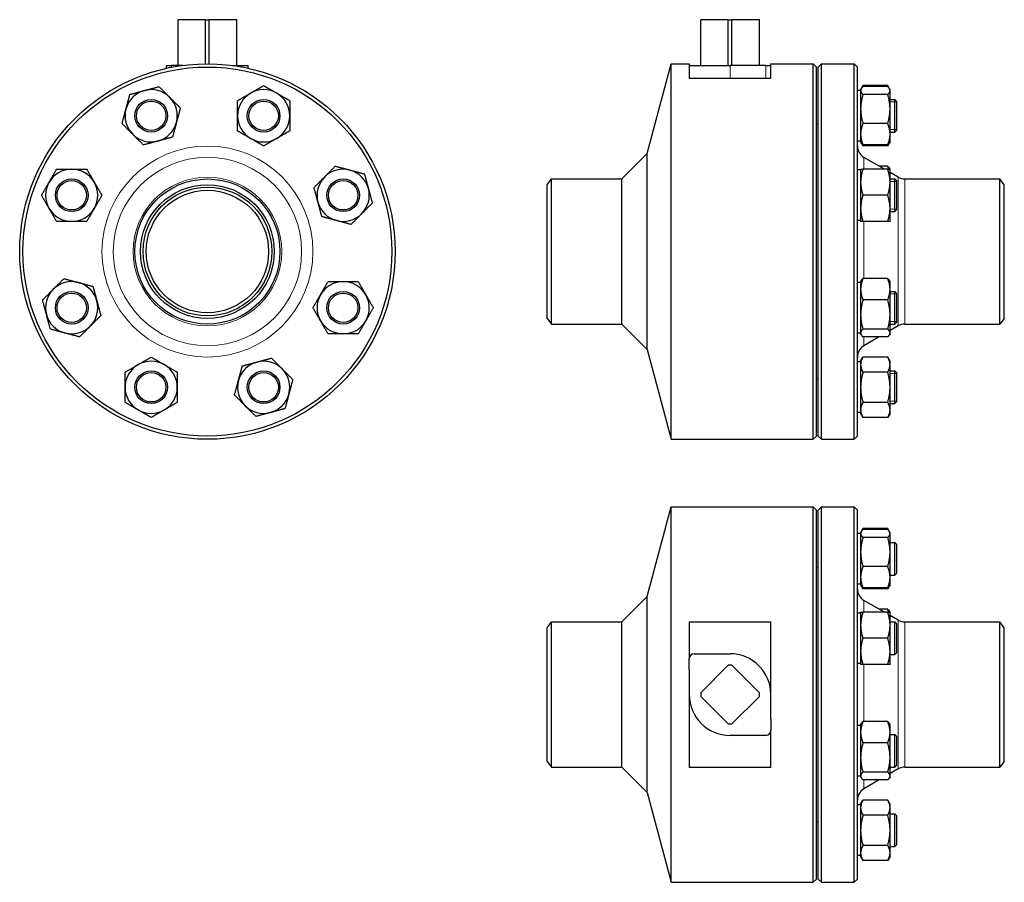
# Model space of a CAD drawing. Header units: millimetres. Extents: x 152 to 755, y 34 to 562.
import ezdxf

# ---------------------------------------------------------------- set-up
doc = ezdxf.new("R2010")
doc.units = ezdxf.units.MM
doc.layers.add('Widoczne (ISO)', color=7, linetype='Continuous', lineweight=25)
doc.layers.add('Widoczne wąskie (ISO)', color=7, linetype='Continuous', lineweight=20)

msp = doc.modelspace()

# ---------------------------------------------------------------- linework, layer by layer
at = {"layer": 'Widoczne (ISO)'}
for p, q in [((248.9, 562.13), (248.93, 562.13)), ((248.9, 534.13), (248.9, 562.13)), ((248.93, 534.13), (248.93, 562.13)), ((265.77, 562.13), (248.93, 562.13)), ((265.77, 535.12), (265.77, 562.13)), ((265.77, 562.13), (268.02, 562.13)), ((268.02, 535.12), (268.02, 562.13)), ((284.86, 562.13), (268.02, 562.13)), ((284.86, 562.13), (284.9, 562.13)), ((284.86, 534.13), (284.86, 562.13)), ((284.9, 534.13), (284.9, 562.13)), ((569.05, 562.13), (569.09, 562.13)), ((569.05, 534.13), (569.05, 562.13)), ((569.09, 534.13), (569.09, 562.13)), ((585.92, 562.13), (569.09, 562.13)), ((585.92, 534.13), (585.92, 562.13)), ((585.92, 562.13), (588.18, 562.13)), ((588.18, 534.13), (588.18, 562.13)), ((605.02, 562.13), (588.18, 562.13)), ((605.02, 534.13), (605.02, 562.13)), ((605.02, 562.13), (605.05, 562.13)), ((605.05, 534.13), (605.05, 562.13)), ((241.9, 534.13), (244.9, 534.13)), ((241.9, 532.38), (241.9, 534.13)), ((251.76, 534.13), (244.9, 534.13)), ((282.03, 534.13), (291.9, 534.13)), ((291.9, 532.38), (291.9, 534.13)), ((536.31, 480.13), (551.05, 535.13)), ((551.05, 305.13), (551.05, 535.13)), ((551.05, 535.13), (562.05, 535.13)), ((562.05, 535.13), (562.05, 526.13)), ((562.05, 534.13), (587.05, 534.13)), ((609.05, 534.13), (587.05, 534.13)), ((609.05, 534.13), (612.05, 534.13)), ((612.05, 534.13), (612.05, 535.13)), ((612.05, 535.13), (638.05, 535.13)), ((612.05, 533.01), (612.05, 534.13)), ((612.05, 526.13), (612.05, 533.01)), ((638.05, 305.13), (638.05, 535.13)), ((640.05, 533.13), (638.05, 535.13)), ((640.05, 307.13), (640.05, 533.13)), ((641.05, 533.13), (643.05, 535.13)), ((641.05, 307.13), (641.05, 533.13)), ((643.05, 305.13), (643.05, 535.13)), ((643.05, 535.13), (663.05, 535.13)), ((663.05, 305.13), (663.05, 535.13)), ((665.05, 533.13), (663.05, 535.13)), ((665.05, 307.13), (665.05, 533.13)), ((612.05, 526.13), (562.05, 526.13)), ((667.05, 518.78), (665.05, 518.78)), ((667.05, 519.28), (667.38, 519.84)), ((667.05, 519.28), (667.05, 518.73)), ((667.05, 518.73), (667.05, 507.42)), ((667.38, 519.84), (668.48, 521.75)), ((683.62, 521.75), (668.48, 521.75)), ((683.62, 521.12), (668.48, 521.12)), ((684.73, 519.84), (683.62, 521.75)), ((685.05, 519.28), (684.73, 519.84)), ((685.05, 518.73), (685.05, 519.28)), ((685.05, 507.42), (685.05, 518.73)), ((683.62, 516.34), (668.48, 516.34)), ((685.05, 513.28), (688.05, 513.28)), ((688.05, 493.28), (688.05, 513.28)), ((689.05, 512.28), (688.05, 513.28)), ((667.05, 507.42), (667.05, 491.96)), ((685.05, 491.96), (685.05, 507.42)), ((689.05, 512.28), (689.05, 494.28)), ((640.05, 498.13), (641.05, 498.13)), ((683.62, 498.5), (668.48, 498.5)), ((667.05, 491.96), (667.05, 487.28)), ((685.05, 493.28), (688.05, 493.28)), ((685.05, 487.28), (685.05, 491.96)), ((689.05, 494.28), (688.05, 493.28)), ((667.05, 487.78), (665.05, 487.78)), ((667.05, 487.28), (667.38, 486.71)), ((667.38, 486.71), (668.48, 484.8)), ((683.62, 485.43), (668.48, 485.43)), ((683.62, 484.8), (668.48, 484.8)), ((684.73, 486.71), (683.62, 484.8)), ((685.05, 487.28), (684.73, 486.71)), ((520.76, 464.58), (536.31, 480.13)), ((536.31, 360.13), (536.31, 480.13)), ((681.61, 470.57), (669.05, 477.82)), ((667.05, 470.57), (667.05, 462.57)), ((683.62, 470.57), (668.48, 470.57)), ((683.62, 472.42), (678.41, 472.42)), ((685.05, 470.57), (684.73, 471.13)), ((685.05, 462.57), (685.05, 470.57)), ((475.05, 461.08), (477.69, 464.58)), ((477.69, 375.68), (477.69, 464.58)), ((477.69, 464.58), (520.76, 464.58)), ((520.76, 375.68), (520.76, 464.58)), ((667.05, 470.07), (665.05, 470.07)), ((690.13, 465.65), (685.05, 468.58)), ((685.05, 464.57), (688.05, 464.57)), ((688.05, 444.57), (688.05, 464.57)), ((689.05, 463.57), (688.05, 464.57)), ((694.13, 464.58), (752.41, 464.58)), ((752.41, 375.68), (752.41, 464.58)), ((755.05, 461.08), (752.41, 464.58)), ((475.05, 379.18), (475.05, 461.08)), ((667.05, 462.57), (667.05, 446.57)), ((685.05, 446.57), (685.05, 462.57)), ((689.05, 463.57), (689.05, 445.57)), ((755.05, 379.18), (755.05, 461.08)), ((683.62, 454.57), (668.48, 454.57)), ((667.05, 446.57), (667.05, 438.57)), ((685.05, 438.57), (685.05, 446.57)), ((685.05, 444.57), (688.05, 444.57)), ((689.05, 445.57), (688.05, 444.57)), ((667.05, 439.07), (665.05, 439.07)), ((683.62, 438.57), (668.48, 438.57)), ((667.05, 401.19), (665.05, 401.19)), ((667.05, 401.69), (667.38, 402.25)), ((667.05, 401.69), (667.05, 397)), ((683.62, 403.53), (668.48, 403.53)), ((685.05, 401.69), (684.73, 402.25)), ((685.05, 397), (685.05, 401.69)), ((667.05, 397), (667.05, 381.55)), ((685.05, 381.55), (685.05, 397)), ((685.05, 395.69), (688.05, 395.69)), ((688.05, 375.69), (688.05, 395.69)), ((689.05, 394.69), (688.05, 395.69)), ((689.05, 394.69), (689.05, 376.69)), ((683.62, 390.47), (668.48, 390.47)), ((667.05, 381.55), (667.05, 370.23)), ((685.05, 370.23), (685.05, 381.55)), ((475.05, 379.18), (477.69, 375.68)), ((477.69, 375.68), (520.76, 375.68)), ((520.76, 375.68), (536.31, 360.13)), ((685.05, 375.69), (688.05, 375.69)), ((690.13, 374.61), (685.05, 371.68)), ((689.05, 376.69), (688.05, 375.69)), ((694.13, 375.68), (752.41, 375.68)), ((755.05, 379.18), (752.41, 375.68)), ((667.05, 370.19), (665.05, 370.19)), ((667.05, 370.23), (667.05, 369.69)), ((667.05, 369.69), (667.38, 369.12)), ((683.62, 372.62), (668.48, 372.62)), ((685.05, 369.69), (684.73, 369.12)), ((685.05, 369.69), (685.05, 370.23)), ((683.62, 367.84), (668.48, 367.84)), ((678.41, 367.84), (669.05, 362.44)), ((536.31, 360.13), (551.05, 305.13)), ((667.05, 352.48), (665.05, 352.48)), ((667.05, 352.98), (668.48, 355.46)), ((667.05, 352.98), (667.05, 350.84)), ((667.05, 350.84), (667.05, 336.98)), ((683.62, 355.46), (668.48, 355.46)), ((685.05, 352.98), (683.62, 355.46)), ((685.05, 350.84), (685.05, 352.98)), ((685.05, 336.98), (685.05, 350.84)), ((683.62, 346.22), (668.48, 346.22)), ((685.05, 346.98), (688.05, 346.98)), ((688.05, 326.98), (688.05, 346.98)), ((689.05, 345.98), (688.05, 346.98)), ((689.05, 345.98), (689.05, 327.98)), ((640.05, 342.13), (641.05, 342.13)), ((667.05, 336.98), (667.05, 323.12)), ((685.05, 323.12), (685.05, 336.98)), ((683.62, 327.74), (668.48, 327.74)), ((685.05, 326.98), (688.05, 326.98)), ((689.05, 327.98), (688.05, 326.98)), ((667.05, 321.48), (665.05, 321.48)), ((667.05, 323.12), (667.05, 320.98)), ((667.05, 320.98), (668.48, 318.5)), ((685.05, 320.98), (683.62, 318.5)), ((685.05, 320.98), (685.05, 323.12)), ((683.62, 318.5), (668.48, 318.5)), ((551.05, 305.13), (638.05, 305.13)), ((640.05, 307.13), (638.05, 305.13)), ((641.05, 307.13), (643.05, 305.13)), ((643.05, 305.13), (663.05, 305.13)), ((665.05, 307.13), (663.05, 305.13)), ((536.31, 208.79), (551.05, 263.79)), ((551.05, 33.79), (551.05, 263.79)), ((551.05, 263.79), (638.05, 263.79)), ((638.05, 33.79), (638.05, 263.79)), ((640.05, 261.79), (638.05, 263.79)), ((640.05, 35.79), (640.05, 261.79)), ((641.05, 261.79), (643.05, 263.79)), ((641.05, 35.79), (641.05, 261.79)), ((643.05, 33.79), (643.05, 263.79)), ((643.05, 263.79), (663.05, 263.79)), ((663.05, 33.79), (663.05, 263.79)), ((665.05, 261.79), (663.05, 263.79)), ((665.05, 35.79), (665.05, 261.79)), ((667.05, 247.44), (665.05, 247.44)), ((667.05, 247.94), (667.38, 248.5)), ((667.05, 247.94), (667.05, 247.39)), ((667.05, 247.39), (667.05, 236.08)), ((667.38, 248.5), (668.48, 250.41)), ((683.62, 250.41), (668.48, 250.41)), ((683.62, 249.78), (668.48, 249.78)), ((684.73, 248.5), (683.62, 250.41)), ((685.05, 247.94), (684.73, 248.5)), ((685.05, 247.39), (685.05, 247.94)), ((685.05, 236.08), (685.05, 247.39)), ((683.62, 245), (668.48, 245)), ((685.05, 241.94), (688.05, 241.94)), ((688.05, 221.94), (688.05, 241.94)), ((689.05, 240.94), (688.05, 241.94)), ((667.05, 236.08), (667.05, 220.62)), ((685.05, 220.62), (685.05, 236.08)), ((689.05, 240.94), (689.05, 222.94)), ((640.05, 226.79), (641.05, 226.79)), ((683.62, 227.15), (668.48, 227.15)), ((667.05, 220.62), (667.05, 215.94)), ((685.05, 221.94), (688.05, 221.94)), ((685.05, 215.94), (685.05, 220.62)), ((689.05, 222.94), (688.05, 221.94)), ((667.05, 216.44), (665.05, 216.44)), ((667.05, 215.94), (667.38, 215.37)), ((667.38, 215.37), (668.48, 213.46)), ((683.62, 214.09), (668.48, 214.09)), ((683.62, 213.46), (668.48, 213.46)), ((684.73, 215.37), (683.62, 213.46)), ((685.05, 215.94), (684.73, 215.37)), ((520.76, 193.24), (536.31, 208.79)), ((536.31, 88.79), (536.31, 208.79)), ((681.61, 199.23), (669.05, 206.48)), ((667.05, 199.23), (667.05, 191.23)), ((683.62, 199.23), (668.48, 199.23)), ((683.62, 201.07), (678.41, 201.07)), ((685.05, 199.23), (684.73, 199.79)), ((685.05, 191.23), (685.05, 199.23)), ((475.05, 189.74), (477.69, 193.24)), ((477.69, 104.34), (477.69, 193.24)), ((477.69, 193.24), (520.76, 193.24)), ((520.76, 104.34), (520.76, 193.24)), ((562.05, 193.38), (562.05, 170.79)), ((562.05, 193.38), (612.05, 193.38)), ((612.05, 133.65), (612.05, 193.38)), ((667.05, 198.73), (665.05, 198.73)), ((690.13, 194.31), (685.05, 197.24)), ((685.05, 193.23), (688.05, 193.23)), ((688.05, 173.23), (688.05, 193.23)), ((689.05, 192.23), (688.05, 193.23)), ((694.13, 193.24), (752.41, 193.24)), ((752.41, 104.34), (752.41, 193.24)), ((755.05, 189.74), (752.41, 193.24)), ((475.05, 107.84), (475.05, 189.74)), ((667.05, 191.23), (667.05, 175.23)), ((685.05, 175.23), (685.05, 191.23)), ((689.05, 192.23), (689.05, 174.23)), ((755.05, 107.84), (755.05, 189.74)), ((683.62, 183.23), (668.48, 183.23)), ((667.05, 175.23), (667.05, 167.23)), ((685.05, 167.23), (685.05, 175.23)), ((562.05, 163.92), (562.05, 170.79)), ((565.05, 173.79), (587.05, 173.79)), ((685.05, 173.23), (688.05, 173.23)), ((689.05, 174.23), (688.05, 173.23)), ((562.05, 163.92), (562.05, 104.19)), ((569.09, 149.91), (585.92, 166.75)), ((588.18, 166.75), (605.02, 149.91)), ((667.05, 167.73), (665.05, 167.73)), ((683.62, 167.23), (668.48, 167.23)), ((585.92, 130.82), (569.09, 147.66)), ((605.02, 147.66), (588.18, 130.82)), ((612.05, 133.65), (612.05, 126.79)), ((612.05, 104.19), (612.05, 126.79)), ((667.05, 129.84), (665.05, 129.84)), ((667.05, 130.34), (667.38, 130.91)), ((667.05, 130.34), (667.05, 125.66)), ((683.62, 132.19), (668.48, 132.19)), ((685.05, 130.34), (684.73, 130.91)), ((685.05, 125.66), (685.05, 130.34)), ((609.05, 123.79), (587.05, 123.79)), ((667.05, 125.66), (667.05, 110.2)), ((685.05, 110.2), (685.05, 125.66)), ((685.05, 124.34), (688.05, 124.34)), ((688.05, 104.34), (688.05, 124.34)), ((689.05, 123.34), (688.05, 124.34)), ((689.05, 123.34), (689.05, 105.34)), ((683.62, 119.13), (668.48, 119.13)), ((667.05, 110.2), (667.05, 98.89)), ((685.05, 98.89), (685.05, 110.2)), ((475.05, 107.84), (477.69, 104.34)), ((477.69, 104.34), (520.76, 104.34)), ((520.76, 104.34), (536.31, 88.79)), ((612.05, 104.19), (562.05, 104.19)), ((685.05, 104.34), (688.05, 104.34)), ((690.13, 103.26), (685.05, 100.33)), ((689.05, 105.34), (688.05, 104.34)), ((694.13, 104.34), (752.41, 104.34)), ((755.05, 107.84), (752.41, 104.34)), ((667.05, 98.84), (665.05, 98.84)), ((667.05, 98.89), (667.05, 98.34)), ((667.05, 98.34), (667.38, 97.78)), ((683.62, 101.28), (668.48, 101.28)), ((685.05, 98.34), (684.73, 97.78)), ((685.05, 98.34), (685.05, 98.89)), ((683.62, 96.5), (668.48, 96.5)), ((678.41, 96.5), (669.05, 91.1)), ((536.31, 88.79), (551.05, 33.79)), ((667.05, 81.14), (665.05, 81.14)), ((667.05, 81.64), (668.48, 84.11)), ((667.05, 81.64), (667.05, 79.49)), ((667.05, 79.49), (667.05, 65.64)), ((683.62, 84.11), (668.48, 84.11)), ((685.05, 81.64), (683.62, 84.11)), ((685.05, 79.49), (685.05, 81.64)), ((685.05, 65.64), (685.05, 79.49)), ((683.62, 74.87), (668.48, 74.87)), ((685.05, 75.64), (688.05, 75.64)), ((688.05, 55.64), (688.05, 75.64)), ((689.05, 74.64), (688.05, 75.64)), ((689.05, 74.64), (689.05, 56.64)), ((640.05, 70.79), (641.05, 70.79)), ((667.05, 65.64), (667.05, 51.78)), ((685.05, 51.78), (685.05, 65.64)), ((683.62, 56.4), (668.48, 56.4)), ((685.05, 55.64), (688.05, 55.64)), ((689.05, 56.64), (688.05, 55.64)), ((667.05, 50.14), (665.05, 50.14)), ((667.05, 51.78), (667.05, 49.64)), ((667.05, 49.64), (668.48, 47.16)), ((685.05, 49.64), (683.62, 47.16)), ((685.05, 49.64), (685.05, 51.78)), ((683.62, 47.16), (668.48, 47.16)), ((551.05, 33.79), (638.05, 33.79)), ((640.05, 35.79), (638.05, 33.79)), ((641.05, 35.79), (643.05, 33.79)), ((643.05, 33.79), (663.05, 33.79)), ((665.05, 35.79), (663.05, 33.79))]:
    msp.add_line(p, q, dxfattribs=at)
for centre, radius in [((266.9, 420.13), 115), ((266.9, 420.13), 113), ((232.45, 503.28), 10), ((301.34, 503.28), 10), ((232.45, 503.28), 9), ((301.34, 503.28), 9), ((183.75, 454.57), 10), ((266.9, 420.13), 44.45), ((350.04, 454.57), 10), ((183.75, 454.57), 9), ((266.9, 420.13), 40.95), ((266.9, 420.13), 39.45), ((350.04, 454.57), 9), ((266.9, 420.13), 37.5), ((183.75, 385.69), 10), ((183.75, 385.69), 9), ((350.04, 385.69), 10), ((350.04, 385.69), 9), ((232.45, 336.98), 10), ((232.45, 336.98), 9), ((301.34, 336.98), 10), ((301.34, 336.98), 9)]:
    msp.add_circle(centre, radius, dxfattribs=at)
for centre, radius, start, end in [((232.45, 503.28), 16, 105, 165), ((232.45, 503.28), 16, 45, 105), ((301.34, 503.28), 16, 60, 120), ((232.45, 503.28), 16, 345, 45), ((301.34, 503.28), 16, 120, 180), ((301.34, 503.28), 16, 0, 60), ((232.45, 503.28), 16, 165, 225), ((301.34, 503.28), 16, 180, 240), ((301.34, 503.28), 16, 300, 0), ((232.45, 503.28), 16, 285, 345), ((232.45, 503.28), 16, 225, 285), ((301.34, 503.28), 16, 240, 300), ((673.05, 484.75), 8, 180, 240), ((183.75, 454.57), 16, 90, 150), ((183.75, 454.57), 16, 30, 90), ((350.04, 454.57), 16, 75, 135), ((350.04, 454.57), 16, 135, 195), ((350.04, 454.57), 16, 15, 75), ((694.13, 472.58), 8, 240, 270), ((183.75, 454.57), 16, 150, 210), ((183.75, 454.57), 16, 330, 30), ((350.04, 454.57), 16, 315, 15), ((183.75, 454.57), 16, 210, 270), ((183.75, 454.57), 16, 270, 330), ((350.04, 454.57), 16, 195, 255), ((350.04, 454.57), 16, 255, 315), ((183.75, 385.69), 16, 75, 135), ((183.75, 385.69), 16, 15, 75), ((350.04, 385.69), 16, 90, 150), ((350.04, 385.69), 16, 30, 90), ((183.75, 385.69), 16, 135, 195), ((350.04, 385.69), 16, 150, 210), ((350.04, 385.69), 16, 330, 30), ((183.75, 385.69), 16, 315, 15), ((183.75, 385.69), 16, 195, 255), ((183.75, 385.69), 16, 255, 315), ((350.04, 385.69), 16, 210, 270), ((350.04, 385.69), 16, 270, 330), ((694.13, 367.68), 8, 90, 120), ((673.05, 355.51), 8, 120, 180), ((232.45, 336.98), 16, 120, 180), ((232.45, 336.98), 16, 60, 120), ((232.45, 336.98), 16, 0, 60), ((301.34, 336.98), 16, 105, 165), ((301.34, 336.98), 16, 45, 105), ((301.34, 336.98), 16, 345, 45), ((301.34, 336.98), 16, 165, 225), ((232.45, 336.98), 16, 180, 240), ((232.45, 336.98), 16, 300, 0), ((301.34, 336.98), 16, 285, 345), ((232.45, 336.98), 16, 240, 300), ((301.34, 336.98), 16, 225, 285), ((673.05, 213.41), 8, 180, 240), ((694.13, 201.24), 8, 240, 270), ((565.05, 170.79), 3, 90, 180), ((587.05, 148.79), 25, 0, 90), ((587.05, 148.79), 18, 86.40962, 93.59038), ((587.05, 148.79), 25, 180, 270), ((587.05, 148.79), 18, 176.40962, 183.59038), ((587.05, 148.79), 18, 356.40962, 3.59038), ((587.05, 148.79), 18, 266.40962, 273.59038), ((609.05, 126.79), 3, 270, 0), ((694.13, 96.34), 8, 90, 120), ((673.05, 84.17), 8, 120, 180)]:
    msp.add_arc(centre, radius, start, end, dxfattribs=at)
for points, weights in [([(219.39, 516.34), (224.17, 517.62), (228.31, 518.73)], [1, 1.0379548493, 1]), ([(228.31, 518.73), (232.45, 519.84), (237.24, 521.12)], [1, 1.0379548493, 1]), ([(237.24, 521.12), (240.74, 517.62), (243.77, 514.59)], [1, 1.0379548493, 1]), ([(293.34, 517.13), (297.05, 519.28), (301.34, 521.75)], [1, 1.0379548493, 1]), ([(301.34, 521.75), (305.62, 519.28), (309.34, 517.13)], [1, 1.0379548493, 1]), ([(668.48, 521.12), (667.05, 519.84), (667.05, 518.73)], [1, 1.0379548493, 1]), ([(667.05, 518.73), (667.05, 517.62), (668.48, 516.34)], [1, 1.0379548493, 1]), ([(668.48, 521.75), (668.09, 521.08), (667.81, 520.45)], [1, 1.01005189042, 1.01477953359]), ([(684.29, 520.45), (684.01, 521.08), (683.62, 521.75)], [1.01477953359, 1.01005189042, 1]), ([(685.05, 518.73), (685.05, 519.84), (683.62, 521.12)], [1, 1.0379548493, 1]), ([(683.62, 516.34), (685.05, 517.62), (685.05, 518.73)], [1, 1.0379548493, 1]), ([(217, 507.42), (218.11, 511.56), (219.39, 516.34)], [1, 1.0379548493, 1]), ([(243.77, 514.59), (246.8, 511.56), (250.3, 508.06)], [1, 1.0379548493, 1]), ([(285.34, 512.52), (289.62, 514.99), (293.34, 517.13)], [1, 1.0379548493, 1]), ([(309.34, 517.13), (313.05, 514.99), (317.34, 512.52)], [1, 1.0379548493, 1]), ([(668.48, 516.34), (667.05, 511.56), (667.05, 507.42)], [1, 1.0379548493, 1]), ([(685.05, 507.42), (685.05, 511.56), (683.62, 516.34)], [1, 1.0379548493, 1]), ([(214.61, 498.5), (215.89, 503.28), (217, 507.42)], [1, 1.0379548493, 1]), ([(250.3, 508.06), (249.02, 503.28), (247.91, 499.14)], [1, 1.0379548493, 1]), ([(285.34, 503.28), (285.34, 507.57), (285.34, 512.52)], [1, 1.0379548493, 1]), ([(317.34, 512.52), (317.34, 507.57), (317.34, 503.28)], [1, 1.0379548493, 1]), ([(667.05, 507.42), (667.05, 503.28), (668.48, 498.5)], [1, 1.0379548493, 1]), ([(683.62, 498.5), (685.05, 503.28), (685.05, 507.42)], [1, 1.0379548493, 1]), ([(285.34, 494.04), (285.34, 498.99), (285.34, 503.28)], [1, 1.0379548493, 1]), ([(317.34, 503.28), (317.34, 498.99), (317.34, 494.04)], [1, 1.0379548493, 1]), ([(221.14, 491.96), (218.11, 495), (214.61, 498.5)], [1, 1.0379548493, 1]), ([(247.91, 499.14), (246.8, 495), (245.52, 490.21)], [1, 1.0379548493, 1]), ([(668.48, 498.5), (667.05, 495), (667.05, 491.96)], [1, 1.0379548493, 1]), ([(685.05, 491.96), (685.05, 495), (683.62, 498.5)], [1, 1.0379548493, 1]), ([(227.67, 485.43), (224.17, 488.93), (221.14, 491.96)], [1, 1.0379548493, 1]), ([(245.52, 490.21), (240.74, 488.93), (236.6, 487.82)], [1, 1.0379548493, 1]), ([(293.34, 489.42), (289.62, 491.57), (285.34, 494.04)], [1, 1.0379548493, 1]), ([(301.34, 484.8), (297.05, 487.28), (293.34, 489.42)], [1, 1.0379548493, 1]), ([(309.34, 489.42), (305.62, 487.28), (301.34, 484.8)], [1, 1.0379548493, 1]), ([(317.34, 494.04), (313.05, 491.57), (309.34, 489.42)], [1, 1.0379548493, 1]), ([(667.05, 491.96), (667.05, 488.93), (668.48, 485.43)], [1, 1.0379548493, 1]), ([(683.62, 485.43), (685.05, 488.93), (685.05, 491.96)], [1, 1.0379548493, 1]), ([(236.6, 487.82), (232.45, 486.71), (227.67, 485.43)], [1, 1.0379548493, 1]), ([(668.48, 485.43), (667.73, 486.11), (667.38, 486.71)], [1, 1.01965956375, 1.01895290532]), ([(667.81, 486.11), (668.09, 485.48), (668.48, 484.8)], [1.01477953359, 1.01005189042, 1]), ([(684.73, 486.71), (684.38, 486.11), (683.62, 485.43)], [1.01895290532, 1.01965956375, 1]), ([(683.62, 484.8), (684.01, 485.48), (684.29, 486.11)], [1, 1.01005189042, 1.01477953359]), ([(169.89, 462.57), (172.03, 466.28), (174.51, 470.57)], [1, 1.0379548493, 1]), ([(174.51, 470.57), (179.46, 470.57), (183.75, 470.57)], [1, 1.0379548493, 1]), ([(183.75, 470.57), (188.03, 470.57), (192.98, 470.57)], [1, 1.0379548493, 1]), ([(192.98, 470.57), (195.46, 466.28), (197.6, 462.57)], [1, 1.0379548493, 1]), ([(338.73, 465.88), (341.76, 468.92), (345.26, 472.42)], [1, 1.0379548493, 1]), ([(345.26, 472.42), (350.04, 471.13), (354.19, 470.03)], [1, 1.0379548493, 1]), ([(668.48, 470.57), (667.05, 466.28), (667.05, 462.57)], [1, 1.0379548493, 1]), ([(667.05, 470.57), (667.05, 470.57), (668.48, 470.57)], [1, 1.0379548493, 1]), ([(684.29, 470.57), (684.01, 471.46), (683.62, 472.42)], [1.01477953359, 1.01005189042, 1]), ([(683.62, 472.42), (684.38, 471.74), (684.73, 471.13)], [1, 1.01965956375, 1.01895290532]), ([(685.05, 462.57), (685.05, 466.28), (683.62, 470.57)], [1, 1.0379548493, 1]), ([(683.62, 470.57), (685.05, 470.57), (685.05, 470.57)], [1, 1.0379548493, 1]), ([(332.2, 459.35), (335.7, 462.85), (338.73, 465.88)], [1, 1.0379548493, 1]), ([(354.19, 470.03), (358.33, 468.92), (363.11, 467.63)], [1, 1.0379548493, 1]), ([(363.11, 467.63), (364.39, 462.85), (365.5, 458.71)], [1, 1.0379548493, 1]), ([(165.27, 454.57), (167.75, 458.86), (169.89, 462.57)], [1, 1.0379548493, 1]), ([(197.6, 462.57), (199.75, 458.86), (202.22, 454.57)], [1, 1.0379548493, 1]), ([(334.59, 450.43), (333.48, 454.57), (332.2, 459.35)], [1, 1.0379548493, 1]), ([(365.5, 458.71), (366.61, 454.57), (367.89, 449.79)], [1, 1.0379548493, 1]), ([(667.05, 462.57), (667.05, 458.86), (668.48, 454.57)], [1, 1.0379548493, 1]), ([(683.62, 454.57), (685.05, 458.86), (685.05, 462.57)], [1, 1.0379548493, 1]), ([(169.89, 446.57), (167.75, 450.28), (165.27, 454.57)], [1, 1.0379548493, 1]), ([(202.22, 454.57), (199.75, 450.28), (197.6, 446.57)], [1, 1.0379548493, 1]), ([(668.48, 454.57), (667.05, 450.28), (667.05, 446.57)], [1, 1.0379548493, 1]), ([(685.05, 446.57), (685.05, 450.28), (683.62, 454.57)], [1, 1.0379548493, 1]), ([(174.51, 438.57), (172.03, 442.86), (169.89, 446.57)], [1, 1.0379548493, 1]), ([(197.6, 446.57), (195.46, 442.86), (192.98, 438.57)], [1, 1.0379548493, 1]), ([(336.98, 441.51), (335.7, 446.29), (334.59, 450.43)], [1, 1.0379548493, 1]), ([(367.89, 449.79), (364.39, 446.29), (361.36, 443.26)], [1, 1.0379548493, 1]), ([(667.05, 446.57), (667.05, 442.86), (668.48, 438.57)], [1, 1.0379548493, 1]), ([(683.62, 438.57), (685.05, 442.86), (685.05, 446.57)], [1, 1.0379548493, 1]), ([(345.9, 439.12), (341.76, 440.23), (336.98, 441.51)], [1, 1.0379548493, 1]), ([(361.36, 443.26), (358.33, 440.23), (354.83, 436.72)], [1, 1.0379548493, 1]), ([(183.75, 438.57), (179.46, 438.57), (174.51, 438.57)], [1, 1.0379548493, 1]), ([(192.98, 438.57), (188.03, 438.57), (183.75, 438.57)], [1, 1.0379548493, 1]), ([(354.83, 436.72), (350.04, 438.01), (345.9, 439.12)], [1, 1.0379548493, 1]), ([(668.48, 438.57), (667.05, 438.57), (667.05, 438.57)], [1, 1.0379548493, 1]), ([(685.05, 438.57), (685.05, 438.57), (683.62, 438.57)], [1, 1.0379548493, 1]), ([(172.43, 397), (175.46, 400.03), (178.96, 403.53)], [1, 1.0379548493, 1]), ([(178.96, 403.53), (183.75, 402.25), (187.89, 401.14)], [1, 1.0379548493, 1]), ([(187.89, 401.14), (192.03, 400.03), (196.81, 398.75)], [1, 1.0379548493, 1]), ([(196.81, 398.75), (198.09, 393.97), (199.2, 389.83)], [1, 1.0379548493, 1]), ([(336.19, 393.69), (338.33, 397.4), (340.81, 401.69)], [1, 1.0379548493, 1]), ([(340.81, 401.69), (345.76, 401.69), (350.04, 401.69)], [1, 1.0379548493, 1]), ([(350.04, 401.69), (354.33, 401.69), (359.28, 401.69)], [1, 1.0379548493, 1]), ([(359.28, 401.69), (361.76, 397.4), (363.9, 393.69)], [1, 1.0379548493, 1]), ([(668.48, 403.53), (667.05, 400.03), (667.05, 397)], [1, 1.0379548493, 1]), ([(667.38, 402.25), (667.73, 402.86), (668.48, 403.53)], [1.01895290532, 1.01965956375, 1]), ([(685.05, 397), (685.05, 400.03), (683.62, 403.53)], [1, 1.0379548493, 1]), ([(683.62, 403.53), (684.38, 402.86), (684.73, 402.25)], [1, 1.01965956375, 1.01895290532]), ([(165.9, 390.47), (169.4, 393.97), (172.43, 397)], [1, 1.0379548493, 1]), ([(331.57, 385.69), (334.04, 389.97), (336.19, 393.69)], [1, 1.0379548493, 1]), ([(363.9, 393.69), (366.04, 389.97), (368.52, 385.69)], [1, 1.0379548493, 1]), ([(667.05, 397), (667.05, 393.97), (668.48, 390.47)], [1, 1.0379548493, 1]), ([(683.62, 390.47), (685.05, 393.97), (685.05, 397)], [1, 1.0379548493, 1]), ([(168.29, 381.55), (167.18, 385.69), (165.9, 390.47)], [1, 1.0379548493, 1]), ([(199.2, 389.83), (200.31, 385.69), (201.59, 380.91)], [1, 1.0379548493, 1]), ([(668.48, 390.47), (667.05, 385.69), (667.05, 381.55)], [1, 1.0379548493, 1]), ([(685.05, 381.55), (685.05, 385.69), (683.62, 390.47)], [1, 1.0379548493, 1]), ([(170.68, 372.62), (169.4, 377.41), (168.29, 381.55)], [1, 1.0379548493, 1]), ([(201.59, 380.91), (198.09, 377.41), (195.06, 374.37)], [1, 1.0379548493, 1]), ([(336.19, 377.69), (334.04, 381.4), (331.57, 385.69)], [1, 1.0379548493, 1]), ([(368.52, 385.69), (366.04, 381.4), (363.9, 377.69)], [1, 1.0379548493, 1]), ([(667.05, 381.55), (667.05, 377.41), (668.48, 372.62)], [1, 1.0379548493, 1]), ([(683.62, 372.62), (685.05, 377.41), (685.05, 381.55)], [1, 1.0379548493, 1]), ([(195.06, 374.37), (192.03, 371.34), (188.53, 367.84)], [1, 1.0379548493, 1]), ([(340.81, 369.69), (338.33, 373.97), (336.19, 377.69)], [1, 1.0379548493, 1]), ([(363.9, 377.69), (361.76, 373.97), (359.28, 369.69)], [1, 1.0379548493, 1]), ([(179.61, 370.23), (175.46, 371.34), (170.68, 372.62)], [1, 1.0379548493, 1]), ([(188.53, 367.84), (183.75, 369.12), (179.61, 370.23)], [1, 1.0379548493, 1]), ([(350.04, 369.69), (345.76, 369.69), (340.81, 369.69)], [1, 1.0379548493, 1]), ([(359.28, 369.69), (354.33, 369.69), (350.04, 369.69)], [1, 1.0379548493, 1]), ([(668.48, 372.62), (667.05, 371.34), (667.05, 370.23)], [1, 1.0379548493, 1]), ([(667.05, 370.23), (667.05, 369.12), (668.48, 367.84)], [1, 1.0379548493, 1]), ([(685.05, 370.23), (685.05, 371.34), (683.62, 372.62)], [1, 1.0379548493, 1]), ([(683.62, 367.84), (685.05, 369.12), (685.05, 370.23)], [1, 1.0379548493, 1]), ([(216.45, 346.22), (220.74, 348.69), (224.45, 350.84)], [1, 1.0379548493, 1]), ([(224.45, 350.84), (228.17, 352.98), (232.45, 355.46)], [1, 1.0379548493, 1]), ([(232.45, 355.46), (236.74, 352.98), (240.45, 350.84)], [1, 1.0379548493, 1]), ([(240.45, 350.84), (244.17, 348.69), (248.45, 346.22)], [1, 1.0379548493, 1]), ([(285.88, 341.12), (286.99, 345.26), (288.27, 350.04)], [1, 1.0379548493, 1]), ([(288.27, 350.04), (293.05, 351.33), (297.2, 352.43)], [1, 1.0379548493, 1]), ([(297.2, 352.43), (301.34, 353.54), (306.12, 354.83)], [1, 1.0379548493, 1]), ([(306.12, 354.83), (309.62, 351.33), (312.65, 348.29)], [1, 1.0379548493, 1]), ([(668.48, 355.46), (667.05, 352.98), (667.05, 350.84)], [1, 1.0379548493, 1]), ([(667.05, 350.84), (667.05, 348.69), (668.48, 346.22)], [1, 1.0379548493, 1]), ([(685.05, 350.84), (685.05, 352.98), (683.62, 355.46)], [1, 1.0379548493, 1]), ([(683.62, 346.22), (685.05, 348.69), (685.05, 350.84)], [1, 1.0379548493, 1]), ([(216.45, 336.98), (216.45, 341.27), (216.45, 346.22)], [1, 1.0379548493, 1]), ([(248.45, 346.22), (248.45, 341.27), (248.45, 336.98)], [1, 1.0379548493, 1]), ([(312.65, 348.29), (315.68, 345.26), (319.18, 341.76)], [1, 1.0379548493, 1]), ([(668.48, 346.22), (667.05, 341.27), (667.05, 336.98)], [1, 1.0379548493, 1]), ([(685.05, 336.98), (685.05, 341.27), (683.62, 346.22)], [1, 1.0379548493, 1]), ([(283.49, 332.2), (284.77, 336.98), (285.88, 341.12)], [1, 1.0379548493, 1]), ([(319.18, 341.76), (317.9, 336.98), (316.79, 332.84)], [1, 1.0379548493, 1]), ([(216.45, 327.74), (216.45, 332.69), (216.45, 336.98)], [1, 1.0379548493, 1]), ([(248.45, 336.98), (248.45, 332.69), (248.45, 327.74)], [1, 1.0379548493, 1]), ([(290.02, 325.67), (286.99, 328.7), (283.49, 332.2)], [1, 1.0379548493, 1]), ([(316.79, 332.84), (315.68, 328.7), (314.4, 323.92)], [1, 1.0379548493, 1]), ([(667.05, 336.98), (667.05, 332.69), (668.48, 327.74)], [1, 1.0379548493, 1]), ([(683.62, 327.74), (685.05, 332.69), (685.05, 336.98)], [1, 1.0379548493, 1]), ([(224.45, 323.12), (220.74, 325.27), (216.45, 327.74)], [1, 1.0379548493, 1]), ([(248.45, 327.74), (244.17, 325.27), (240.45, 323.12)], [1, 1.0379548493, 1]), ([(668.48, 327.74), (667.05, 325.27), (667.05, 323.12)], [1, 1.0379548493, 1]), ([(685.05, 323.12), (685.05, 325.27), (683.62, 327.74)], [1, 1.0379548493, 1]), ([(232.45, 318.5), (228.17, 320.98), (224.45, 323.12)], [1, 1.0379548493, 1]), ([(240.45, 323.12), (236.74, 320.98), (232.45, 318.5)], [1, 1.0379548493, 1]), ([(296.56, 319.13), (293.05, 322.63), (290.02, 325.67)], [1, 1.0379548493, 1]), ([(305.48, 321.53), (301.34, 320.42), (296.56, 319.13)], [1, 1.0379548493, 1]), ([(314.4, 323.92), (309.62, 322.63), (305.48, 321.53)], [1, 1.0379548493, 1]), ([(667.05, 323.12), (667.05, 320.98), (668.48, 318.5)], [1, 1.0379548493, 1]), ([(683.62, 318.5), (685.05, 320.98), (685.05, 323.12)], [1, 1.0379548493, 1]), ([(668.48, 249.78), (667.05, 248.5), (667.05, 247.39)], [1, 1.0379548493, 1]), ([(667.05, 247.39), (667.05, 246.28), (668.48, 245)], [1, 1.0379548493, 1]), ([(668.48, 250.41), (668.09, 249.74), (667.81, 249.11)], [1, 1.01005189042, 1.01477953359]), ([(684.29, 249.11), (684.01, 249.74), (683.62, 250.41)], [1.01477953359, 1.01005189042, 1]), ([(685.05, 247.39), (685.05, 248.5), (683.62, 249.78)], [1, 1.0379548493, 1]), ([(683.62, 245), (685.05, 246.28), (685.05, 247.39)], [1, 1.0379548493, 1]), ([(668.48, 245), (667.05, 240.22), (667.05, 236.08)], [1, 1.0379548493, 1]), ([(685.05, 236.08), (685.05, 240.22), (683.62, 245)], [1, 1.0379548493, 1]), ([(667.05, 236.08), (667.05, 231.94), (668.48, 227.15)], [1, 1.0379548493, 1]), ([(683.62, 227.15), (685.05, 231.94), (685.05, 236.08)], [1, 1.0379548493, 1]), ([(668.48, 227.15), (667.05, 223.65), (667.05, 220.62)], [1, 1.0379548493, 1]), ([(685.05, 220.62), (685.05, 223.65), (683.62, 227.15)], [1, 1.0379548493, 1]), ([(667.05, 220.62), (667.05, 217.59), (668.48, 214.09)], [1, 1.0379548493, 1]), ([(683.62, 214.09), (685.05, 217.59), (685.05, 220.62)], [1, 1.0379548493, 1]), ([(668.48, 214.09), (667.73, 214.77), (667.38, 215.37)], [1, 1.01965956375, 1.01895290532]), ([(667.81, 214.77), (668.09, 214.13), (668.48, 213.46)], [1.01477953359, 1.01005189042, 1]), ([(684.73, 215.37), (684.38, 214.77), (683.62, 214.09)], [1.01895290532, 1.01965956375, 1]), ([(683.62, 213.46), (684.01, 214.13), (684.29, 214.77)], [1, 1.01005189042, 1.01477953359]), ([(668.48, 199.23), (667.05, 194.94), (667.05, 191.23)], [1, 1.0379548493, 1]), ([(667.05, 199.23), (667.05, 199.23), (668.48, 199.23)], [1, 1.0379548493, 1]), ([(684.29, 199.23), (684.01, 200.12), (683.62, 201.07)], [1.01477953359, 1.01005189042, 1]), ([(683.62, 201.07), (684.38, 200.4), (684.73, 199.79)], [1, 1.01965956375, 1.01895290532]), ([(685.05, 191.23), (685.05, 194.94), (683.62, 199.23)], [1, 1.0379548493, 1]), ([(683.62, 199.23), (685.05, 199.23), (685.05, 199.23)], [1, 1.0379548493, 1]), ([(667.05, 191.23), (667.05, 187.52), (668.48, 183.23)], [1, 1.0379548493, 1]), ([(683.62, 183.23), (685.05, 187.52), (685.05, 191.23)], [1, 1.0379548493, 1]), ([(668.48, 183.23), (667.05, 178.94), (667.05, 175.23)], [1, 1.0379548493, 1]), ([(685.05, 175.23), (685.05, 178.94), (683.62, 183.23)], [1, 1.0379548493, 1]), ([(667.05, 175.23), (667.05, 171.52), (668.48, 167.23)], [1, 1.0379548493, 1]), ([(683.62, 167.23), (685.05, 171.52), (685.05, 175.23)], [1, 1.0379548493, 1]), ([(668.48, 167.23), (667.05, 167.23), (667.05, 167.23)], [1, 1.0379548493, 1]), ([(685.05, 167.23), (685.05, 167.23), (683.62, 167.23)], [1, 1.0379548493, 1]), ([(668.48, 132.19), (667.05, 128.69), (667.05, 125.66)], [1, 1.0379548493, 1]), ([(667.38, 130.91), (667.73, 131.52), (668.48, 132.19)], [1.01895290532, 1.01965956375, 1]), ([(685.05, 125.66), (685.05, 128.69), (683.62, 132.19)], [1, 1.0379548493, 1]), ([(683.62, 132.19), (684.38, 131.52), (684.73, 130.91)], [1, 1.01965956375, 1.01895290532]), ([(667.05, 125.66), (667.05, 122.63), (668.48, 119.13)], [1, 1.0379548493, 1]), ([(683.62, 119.13), (685.05, 122.63), (685.05, 125.66)], [1, 1.0379548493, 1]), ([(668.48, 119.13), (667.05, 114.34), (667.05, 110.2)], [1, 1.0379548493, 1]), ([(685.05, 110.2), (685.05, 114.34), (683.62, 119.13)], [1, 1.0379548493, 1]), ([(667.05, 110.2), (667.05, 106.06), (668.48, 101.28)], [1, 1.0379548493, 1]), ([(683.62, 101.28), (685.05, 106.06), (685.05, 110.2)], [1, 1.0379548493, 1]), ([(668.48, 101.28), (667.05, 100), (667.05, 98.89)], [1, 1.0379548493, 1]), ([(667.05, 98.89), (667.05, 97.78), (668.48, 96.5)], [1, 1.0379548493, 1]), ([(685.05, 98.89), (685.05, 100), (683.62, 101.28)], [1, 1.0379548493, 1]), ([(683.62, 96.5), (685.05, 97.78), (685.05, 98.89)], [1, 1.0379548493, 1]), ([(668.48, 84.11), (667.05, 81.64), (667.05, 79.49)], [1, 1.0379548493, 1]), ([(667.05, 79.49), (667.05, 77.35), (668.48, 74.87)], [1, 1.0379548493, 1]), ([(685.05, 79.49), (685.05, 81.64), (683.62, 84.11)], [1, 1.0379548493, 1]), ([(683.62, 74.87), (685.05, 77.35), (685.05, 79.49)], [1, 1.0379548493, 1]), ([(668.48, 74.87), (667.05, 69.92), (667.05, 65.64)], [1, 1.0379548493, 1]), ([(685.05, 65.64), (685.05, 69.92), (683.62, 74.87)], [1, 1.0379548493, 1]), ([(667.05, 65.64), (667.05, 61.35), (668.48, 56.4)], [1, 1.0379548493, 1]), ([(683.62, 56.4), (685.05, 61.35), (685.05, 65.64)], [1, 1.0379548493, 1]), ([(668.48, 56.4), (667.05, 53.92), (667.05, 51.78)], [1, 1.0379548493, 1]), ([(685.05, 51.78), (685.05, 53.92), (683.62, 56.4)], [1, 1.0379548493, 1]), ([(667.05, 51.78), (667.05, 49.64), (668.48, 47.16)], [1, 1.0379548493, 1]), ([(683.62, 47.16), (685.05, 49.64), (685.05, 51.78)], [1, 1.0379548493, 1])]:
    msp.add_rational_spline(points, weights, degree=2, dxfattribs=at)
at = {"layer": 'Widoczne wąskie (ISO)'}
for p, q in [((244.9, 533.01), (244.9, 534.13)), ((587.05, 526.13), (587.05, 534.13)), ((609.05, 526.13), (609.05, 534.13)), ((689.05, 511.78), (685.05, 511.78)), ((685.05, 494.78), (689.05, 494.78)), ((669.05, 470.57), (669.05, 477.82)), ((690.13, 374.61), (690.13, 465.65)), ((694.13, 375.68), (694.13, 464.58)), ((689.05, 463.07), (685.05, 463.07)), ((685.05, 446.07), (689.05, 446.07)), ((669.05, 403.53), (669.05, 438.57)), ((689.05, 394.19), (685.05, 394.19)), ((685.05, 377.19), (689.05, 377.19)), ((669.05, 362.44), (669.05, 367.84)), ((689.05, 345.48), (685.05, 345.48)), ((685.05, 328.48), (689.05, 328.48)), ((669.05, 199.23), (669.05, 206.48)), ((690.13, 103.26), (690.13, 194.31)), ((694.13, 104.34), (694.13, 193.24)), ((669.05, 132.19), (669.05, 167.23)), ((669.05, 91.1), (669.05, 96.5))]:
    msp.add_line(p, q, dxfattribs=at)
for radius in [64.62, 57.69, 45.52]:
    msp.add_circle((266.9, 420.13), radius, dxfattribs=at)

doc.saveas('drawing.dxf')
